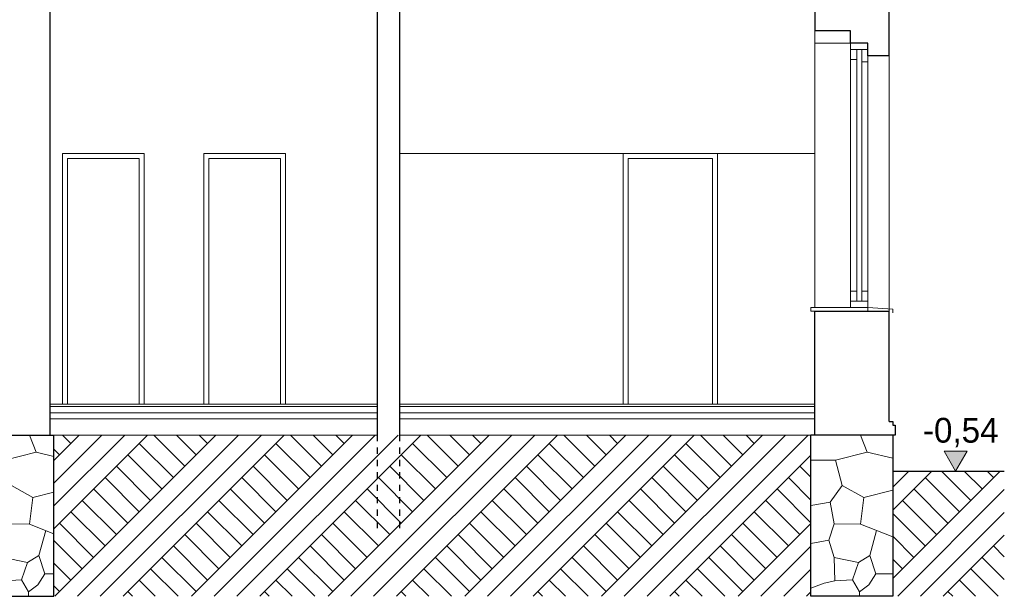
# Model space of a CAD drawing. Extents: x -394022 to -71759, y -12022 to 18278.
# Tile 33 of 91: x -219835 to -211889, y -5002 to -351. Entities that reach past the tile are written whole.
import ezdxf

# ---------------------------------------------------------------- set-up
doc = ezdxf.new("R2010")
doc.units = 0
doc.header["$MEASUREMENT"] = 0
doc.linetypes.add('Hidden Line', pattern=[100, 50, -50])
doc.layers.add('Arch wymiary', color=7, linetype='Continuous')
for name, color, linetype, lineweight in [('Arch wymiary_Nr_Pióra__21', 7, 'Continuous', 13), ('INWENT STROPY_Nr_Pióra__21', 7, 'Continuous', 13), ('INWENT TEREN_Nr_Pióra__1', 7, 'Continuous', 25), ('INWENT. DRZWI_Nr_Pióra__21', 7, 'Continuous', 13), ('INWENT. OKNA_Nr_Pióra__21', 7, 'Continuous', 13), ('INWENT.ŚCIANY_Nr_Pióra__1', 7, 'Continuous', 25), ('INWENT.ŚCIANY_Nr_Pióra__21', 7, 'Continuous', 13)]:
    doc.layers.add(name, color=color, linetype=linetype, lineweight=lineweight)
doc.layers.add('arch wypelnienia_Nr_Pióra__2', color=7, linetype='Continuous', lineweight=13, true_color=0x7f7f7f)
doc.layers.add('INWENT.ŚCIANY_Nr_Pióra__2', color=7, linetype='Continuous', lineweight=13, true_color=0x7f7f7f)
doc.styles.add('GENERATED_STYLE_1', font='txt')
pattern_1 = [(45, (0, 0), (-275.7716, 275.7716), []), (45, (-91.9, 91.9), (-551.5433, 551.5433), []), (45, (-183.85, 183.85), (-551.5433, 551.5433), []), (135, (-275.77, 275.77), (91.92388, 91.92388), [390, -390])]

# ---------------------------------------------------------------- blocks, each defined once
blk = doc.blocks.new('Wymiary_12', base_point=(-212283, -3991.8))
at = {"layer": 'Arch wymiary_Nr_Pióra__21', "linetype": 'Continuous'}
blk.add_hatch(color=256, dxfattribs=at).paths.add_polyline_path([(-212283, -3991.8), (-212375.8, -3831.8), (-212190.2, -3831.8)], flags=0)
for p, q in [((-212283, -3991.8), (-212375.8, -3831.8)), ((-212375.8, -3831.8), (-212190.2, -3831.8)), ((-212190.2, -3831.8), (-212283, -3991.8)), ((-212283, -3991.8), (-212403, -3991.8)), ((-212283, -3991.8), (-212163, -3991.8))]:
    blk.add_line(p, q, dxfattribs=at)
at = {"layer": 'Arch wymiary_Nr_Pióra__21', "insert": (-212545.6, -3799.8), "char_height": 200, "attachment_point": 7, "style": 'GENERATED_STYLE_1'}
blk.add_mtext('{-0,54}', dxfattribs=at)

msp = doc.modelspace()

# ---------------------------------------------------------------- hatches: boundary and pattern name
at = {"layer": 'arch wypelnienia_Nr_Pióra__2', "linetype": 'Continuous'}
h = msp.add_hatch(dxfattribs=at)
h.set_pattern_fill('Earth', color=256, style=0, pattern_type=2)
h.set_pattern_definition(pattern_1)
h.paths.add_polyline_path([(-213449.2, -5001.8), (-219559.2, -5001.8), (-219559.2, -3701.8), (-213449.2, -3701.8)], flags=0)
h = msp.add_hatch(dxfattribs=at)
h.set_pattern_fill('Earth', color=256, style=0, pattern_type=2)
h.set_pattern_definition(pattern_1)
h.paths.add_polyline_path([(-212789.2, -5001.8), (-211889.2, -5001.8), (-211889.2, -3991.8), (-212789.2, -3991.8)], flags=0)

# ---------------------------------------------------------------- linework, layer by layer
at = {"layer": 'INWENT STROPY_Nr_Pióra__21', "linetype": 'Continuous'}
for p, q in [((-216949.2, -3451.8), (-219589.2, -3451.8)), ((-216949.2, -3471.8), (-219589.2, -3471.8)), ((-213419.2, -3451.8), (-216769.2, -3451.8)), ((-213419.2, -3471.8), (-216769.2, -3471.8)), ((-216949.2, -3521.8), (-219589.2, -3521.8)), ((-216949.2, -3571.8), (-219589.2, -3571.8)), ((-213419.2, -3521.8), (-216769.2, -3521.8)), ((-213419.2, -3571.8), (-216769.2, -3571.8)), ((-216949.2, -3701.8), (-219589.2, -3701.8)), ((-213419.2, -3701.8), (-216769.2, -3701.8))]:
    msp.add_line(p, q, dxfattribs=at)
at = {"layer": 'INWENT TEREN_Nr_Pióra__1', "linetype": 'Continuous'}
msp.add_line((-212789.2, -3991.8), (-211889.2, -3991.8), dxfattribs=at)
at = {"layer": 'INWENT. DRZWI_Nr_Pióra__21', "linetype": 'Continuous'}
for p, q in [((-219489.2, -1431.8), (-218829.2, -1431.8)), ((-219489.2, -1431.8), (-219489.2, -3451.8)), ((-219449.2, -1471.8), (-219449.2, -3451.8)), ((-219449.2, -1471.8), (-218869.2, -1471.8)), ((-218869.2, -1471.8), (-218869.2, -3451.8)), ((-218829.2, -1431.8), (-218829.2, -3451.8)), ((-218349.2, -1431.8), (-218349.2, -3451.8)), ((-218349.2, -1431.8), (-217689.2, -1431.8)), ((-218309.2, -1471.8), (-218309.2, -3451.8)), ((-218309.2, -1471.8), (-217729.2, -1471.8)), ((-217729.2, -1471.8), (-217729.2, -3451.8)), ((-217689.2, -1431.8), (-217689.2, -3451.8)), ((-214964.5, -1431.8), (-214964.5, -3451.8)), ((-214964.5, -1431.8), (-214204.5, -1431.8)), ((-214924.5, -1471.8), (-214924.5, -3451.8)), ((-214924.5, -1471.8), (-214244.5, -1471.8)), ((-214244.5, -1471.8), (-214244.5, -3451.8)), ((-214204.5, -1431.8), (-214204.5, -3451.8))]:
    msp.add_line(p, q, dxfattribs=at)
at = {"layer": 'INWENT. OKNA_Nr_Pióra__21', "linetype": 'Continuous'}
for p, q in [((-213129.2, -541.8), (-213129.2, -2671.8)), ((-212989.2, -541.8), (-212989.2, -2671.8)), ((-213129.2, -591.8), (-212989.2, -591.8)), ((-213079.2, -2621.8), (-213079.2, -591.8)), ((-213039.2, -2621.8), (-213039.2, -591.8)), ((-213129.2, -671.8), (-213079.2, -671.8)), ((-213039.2, -691.8), (-212989.2, -691.8)), ((-213129.2, -2541.8), (-213079.2, -2541.8)), ((-213039.2, -2541.8), (-212989.2, -2541.8)), ((-213129.2, -2621.8), (-212989.2, -2621.8)), ((-212989.2, -2671.8), (-213449.2, -2671.8)), ((-213449.2, -2671.8), (-213449.2, -2701.8)), ((-212989.2, -2671.8), (-212789.2, -2686.8)), ((-212989.2, -2671.8), (-212989.2, -2701.8)), ((-212789.2, -2686.8), (-212789.2, -2716.8)), ((-213449.2, -2701.8), (-213419.2, -2701.8))]:
    msp.add_line(p, q, dxfattribs=at)
at = {"layer": 'INWENT.ŚCIANY_Nr_Pióra__1', "linetype": 'Continuous'}
for p, q in [((-216949.2, 3808.2), (-216949.2, -3701.8)), ((-216769.2, 3808.2), (-216769.2, -3701.8)), ((-212819.2, -641.8), (-212819.2, 853.2)), ((-213419.2, 343.2), (-213419.2, -441.8)), ((-219589.2, -3701.8), (-219589.2, 233.2)), ((-213129.2, -441.8), (-213419.2, -441.8)), ((-213129.2, -541.8), (-213129.2, -441.8)), ((-212989.2, -541.8), (-213129.2, -541.8)), ((-212989.2, -641.8), (-212989.2, -541.8)), ((-212819.2, -641.8), (-212989.2, -641.8)), ((-213419.2, -2701.8), (-212819.2, -2701.8)), ((-213419.2, -3701.8), (-213419.2, -2701.8)), ((-212819.2, -3591.8), (-212819.2, -2701.8)), ((-212819.2, -3591.8), (-212789.2, -3591.8)), ((-212789.2, -3591.8), (-212789.2, -3621.8)), ((-212789.2, -3621.8), (-212769.2, -3621.8)), ((-212769.2, -3621.8), (-212769.2, -3701.8)), ((-220059.2, -3701.8), (-219559.2, -3701.8)), ((-219559.2, -5001.8), (-219559.2, -3701.8)), ((-212769.2, -3701.8), (-213449.2, -3701.8)), ((-213449.2, -5001.8), (-213449.2, -3701.8)), ((-212789.2, -3701.8), (-212789.2, -5001.8)), ((-220059.2, -5001.8), (-219559.2, -5001.8)), ((-212789.2, -5001.8), (-213449.2, -5001.8))]:
    msp.add_line(p, q, dxfattribs=at)
at = {"layer": 'INWENT.ŚCIANY_Nr_Pióra__1', "linetype": 'Hidden Line'}
for p, q in [((-216949.2, -3701.8), (-216949.2, -4471.4)), ((-216769.2, -3701.8), (-216769.2, -4471.4))]:
    msp.add_line(p, q, dxfattribs=at)
at = {"layer": 'INWENT.ŚCIANY_Nr_Pióra__2', "linetype": 'Continuous'}
for p, q in [((-219701.5, -3840.1), (-219755.5, -3701.8)), ((-212996.5, -3840.1), (-213050.5, -3701.8)), ((-219701.5, -3840.1), (-219955.6, -3905)), ((-219559.2, -3873.5), (-219701.5, -3840.1)), ((-212996.5, -3840.1), (-213250.6, -3905)), ((-212789.2, -3888.7), (-212996.5, -3840.1)), ((-213250.6, -3905), (-213449.2, -3905)), ((-213250.6, -3905), (-213196.6, -4109.1)), ((-219901.6, -4109.1), (-219728.5, -4203.8)), ((-213196.6, -4109.1), (-213293.9, -4241.6)), ((-213196.6, -4109.1), (-213023.5, -4203.8)), ((-219728.5, -4203.8), (-219755.5, -4420.1)), ((-219728.5, -4203.8), (-219559.2, -4162.7)), ((-213023.5, -4203.8), (-213050.5, -4420.1)), ((-213023.5, -4203.8), (-212789.2, -4147)), ((-213293.9, -4241.6), (-213449.2, -4268.6)), ((-213261.5, -4417.4), (-213293.9, -4241.6)), ((-219755.5, -4420.1), (-219966.5, -4417.4)), ((-219755.5, -4420.1), (-219559.2, -4497.3)), ((-213261.5, -4417.4), (-213304.7, -4549.9)), ((-213050.5, -4420.1), (-213261.5, -4417.4)), ((-213050.5, -4420.1), (-212789.2, -4522.8)), ((-219679.8, -4672.9), (-219624.9, -4471.5)), ((-212974.8, -4672.9), (-212919.9, -4471.5)), ((-213304.7, -4549.9), (-213449.2, -4576.9)), ((-213304.7, -4549.9), (-213261.5, -4689.1)), ((-219771.8, -4729.7), (-219679.8, -4672.9)), ((-219679.8, -4672.9), (-219631.2, -4821.6)), ((-213066.8, -4729.7), (-212974.8, -4672.9)), ((-212974.8, -4672.9), (-212926.2, -4821.6)), ((-219966.5, -4689.1), (-219771.8, -4729.7)), ((-219820.4, -4870.3), (-219771.8, -4729.7)), ((-213261.5, -4689.1), (-213256.1, -4878.4)), ((-213261.5, -4689.1), (-213066.8, -4729.7)), ((-213115.4, -4870.3), (-213066.8, -4729.7)), ((-219631.2, -4821.6), (-219687.9, -4908.1)), ((-219631.2, -4821.6), (-219559.2, -4821.6)), ((-212926.2, -4821.6), (-212982.9, -4908.1)), ((-212926.2, -4821.6), (-212789.2, -4821.6)), ((-219961.1, -4878.4), (-219820.4, -4870.3)), ((-219763.7, -4964.9), (-219820.4, -4870.3)), ((-219687.9, -4908.1), (-219763.7, -4964.9)), ((-213342.6, -4894.6), (-213449.2, -4935.2)), ((-213256.1, -4878.4), (-213342.6, -4894.6)), ((-213256.1, -4878.4), (-213115.4, -4870.3)), ((-213058.7, -4964.9), (-213115.4, -4870.3)), ((-212982.9, -4908.1), (-213058.7, -4964.9)), ((-219763.7, -4964.9), (-219763.7, -5001.8)), ((-213058.7, -4964.9), (-213058.7, -5001.8))]:
    msp.add_line(p, q, dxfattribs=at)
at = {"layer": 'INWENT.ŚCIANY_Nr_Pióra__21', "linetype": 'Continuous'}
for p, q in [((-213419.2, -2671.8), (-213419.2, -441.8)), ((-213419.2, -541.8), (-213129.2, -541.8)), ((-212819.2, -2701.8), (-212819.2, -641.8)), ((-213419.2, -1431.8), (-216769.2, -1431.8))]:
    msp.add_line(p, q, dxfattribs=at)

# ---------------------------------------------------------------- block references
at = {"layer": 'Arch wymiary', "linetype": 'Continuous'}
msp.add_blockref('Wymiary_12', (-212283, -3991.8), dxfattribs=at)

doc.saveas('drawing.dxf')
